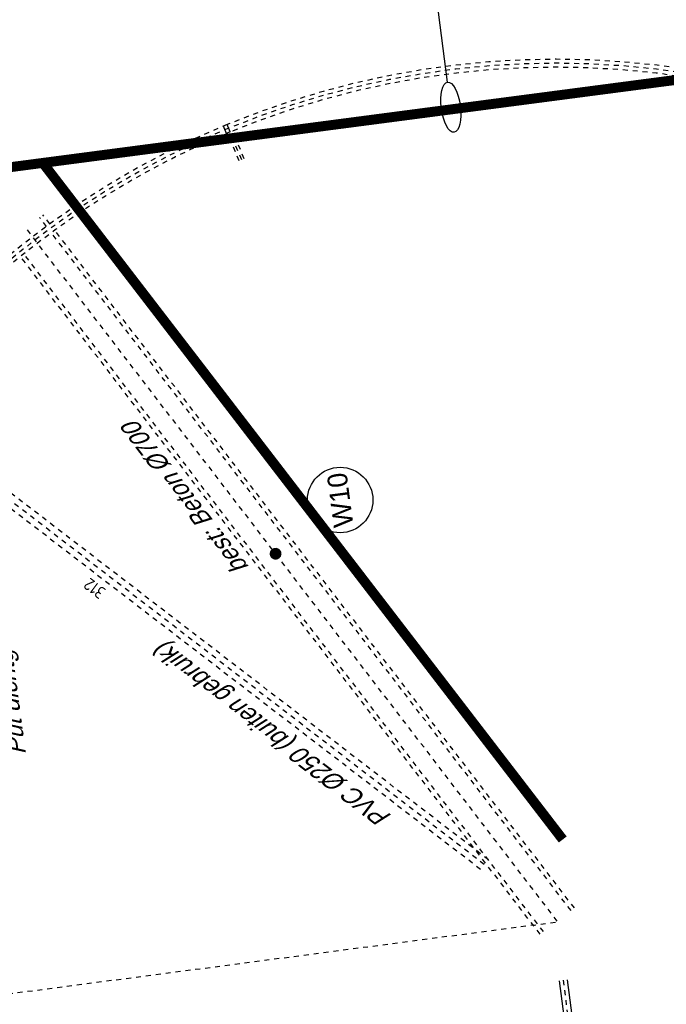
# Model space of a CAD drawing. Header units: metres. Extents: x 118052 to 118564, y 454784 to 455719.
# Tile 149 of 160: x 118513 to 118526, y 455313 to 455333. Entities that reach past the tile are written whole.
import ezdxf
from ezdxf.enums import TextEntityAlignment as Align

# ---------------------------------------------------------------- set-up
doc = ezdxf.new("R2010")
doc.units = ezdxf.units.M
doc.header["$LTSCALE"] = 0.5
for name, pattern in [('DASHED', [19.05, 12.7, -6.35]), ('Tauw_HIDDEN2', [5.6, 4, -1.6]), ('Tauw_L_Center1', [13, 8, -1.67, 1.66, -1.67]), ('Tauw_L_Center2', [6.499, 4, -0.833, 0.833, -0.833]), ('Tauw_Stramien', [13, 8, -1.67, 1.66, -1.67])]:
    doc.linetypes.add(name, pattern=pattern)
for name, color, linetype in [('EL_N_A_EB00----REVISIE~-_-----', 1, 'Continuous'), ('GRAAFWERKZAAMHEDEN', 6, 'Continuous'), ('KABELLOOP', 6, 'Continuous'), ('Koningsstal VIEUWPORT', 254, 'Continuous'), ('ZU_B_-_AB00----ONDERDEEL__18_^200~-_-----', 1, 'Continuous'), ('ZU_B_-_AL999---LS_pvc250_zbr00__18_^200~-_-----', 1, 'Continuous'), ('ZU_B_-_AL999---LW_bet700-85_gw__18_^200~-_-----', 1, 'Continuous'), ('ZU_B_-_AL999---LW_bet700-85_gw__20_^200~M_-----', 1, 'Continuous'), ('ZU_B_-_EL999---LS_pvc250_sdr00~H_-----', 1, 'Tauw_L_Center2'), ('ZU_B_-_EL999---LS_pvc250_zbr00~H_-----', 1, 'Tauw_L_Center2'), ('ZU_B_-_EL999---LS_pvc250_zbr00~W_-----', 8, 'Tauw_HIDDEN2'), ('ZU_B_-_EL999---LW_bet700-85_gw~H_-----', 1, 'Tauw_L_Center1'), ('ZU_B_-_EL999---LW_bet700-85_gw~W_-----', 8, 'Tauw_HIDDEN2'), ('ZU_B_-_EL999---LW_pvc110_vbr11~W_-----', 15, 'Tauw_HIDDEN2'), ('ZU_B_-_EL999---LW_pvc160_vbr11~H_-----', 1, 'Tauw_L_Center2'), ('ZU_B_-_EL999---LW_pvc160_vbr11~W_-----', 8, 'Tauw_HIDDEN2'), ('ZU_B_-_ML999---LW_bet700-85_gw__20_^200~M_-----', 1, 'Continuous'), ('ZU_N_-_EL999---LSSpvc160_vgr11~H_-----', 2, 'Tauw_L_Center2'), ('ZU_N_-_EL999---LSSpvc160_vgr11~W_-----', 8, 'Continuous'), ('ZU_N_N_MVRHX---ALG_Stramien~-_008--', 8, 'Tauw_Stramien')]:
    doc.layers.add(name, color=color, linetype=linetype)
doc.styles.add('TAUW-ISOCP', font='tcb_isocp.shx')
doc.styles.add('tcb_isocp', font='tcb_isocp.shx')
doc.styles.add('WB025', font='ISO.SHX', dxfattribs={"height": 2.5})

# ---------------------------------------------------------------- blocks, each defined once
blk = doc.blocks.new('A$C6DFC50BF')
at = {"layer": 'GRAAFWERKZAAMHEDEN'}
blk.add_line((115702, -75120), (117332, -75120), dxfattribs=at)
blk.add_ellipse((115192, -75120), major_axis=(510, 0), ratio=0.376946, dxfattribs=at)
at = {"layer": 'KABELLOOP', "linetype": 'DASHED', "const_width": 200}
for points in [[(128360, -91087), (128360, -89192), (115148, -89192), (115148, -55944)], [(115148, -66825), (100273, -75437)]]:
    blk.add_lwpolyline(points, dxfattribs=at)
blk = doc.blocks.new('Leidingen')
at = {"layer": 'ZU_B_-_EL999---LS_pvc250_zbr00~H_-----'}
blk.add_lwpolyline([(-162249.7, -13954.2), (-152183.4, -3885.9)], dxfattribs=at)
at = {"layer": 'ZU_B_-_EL999---LS_pvc250_zbr00~W_-----'}
for points in [[(-162338.6, -13866.3), (-152271.8, -3797.6)], [(-162166.9, -14048.1), (-152095, -3974.3)]]:
    blk.add_lwpolyline(points, dxfattribs=at)
at = {"layer": 'ZU_B_-_EL999---LW_bet700-85_gw~H_-----'}
blk.add_lwpolyline([(-163572.4, -15263), (-148338.1, -6465.6)], dxfattribs=at)
at = {"layer": 'ZU_B_-_EL999---LW_bet700-85_gw~W_-----'}
for points in [[(-163789.9, -14886.3), (-148892.5, -6283.4)], [(-163747.4, -14959.9), (-148848.3, -6356.1)], [(-148359.7, -6882.2), (-148163.1, -6768.7)], [(-148318.8, -6956.8), (-148120.6, -6842.3)], [(-163397.3, -15566.1), (-148498.3, -6962.2)], [(-163354.8, -15639.7), (-148457.4, -7036.8)]]:
    blk.add_lwpolyline(points, dxfattribs=at)
at = {"layer": 'ZU_B_-_EL999---LW_pvc110_vbr11~W_-----'}
for points in [[(-147556.2, -10901.7), (-146969, -10744.3)], [(-147542, -10954.9), (-146954.7, -10797.5)], [(-147527.7, -11008), (-146940.5, -10850.6)]]:
    blk.add_lwpolyline(points, dxfattribs=at)
at = {"layer": 'ZU_B_-_EL999---LW_pvc160_vbr11~H_-----'}
blk.add_lwpolyline([(-173601.5, -29254.8, 0.1436279), (-164439.4, -32470.3, 0.1583844), (-154141.9, -29709.5, 0.1583845), (-147433.9, -21423.3, 0.1583844), (-146877.5, -10776.7, 0.0933316), (-149643.3, -5022.7), (-143169.1, 1452.7, 0.1989124), (-143145.1, 1510.7), (-143145.2, 2108.2)], format="xyb", dxfattribs=at)
at = {"layer": 'ZU_B_-_EL999---LW_pvc160_vbr11~W_-----', "linetype": 'Continuous'}
for p, q in [((-146975.5, -10720.2), (-146820.9, -10678.7)), ((-146954.7, -10797.5), (-146800.2, -10756))]:
    blk.add_line(p, q, dxfattribs=at)
at = {"layer": 'ZU_B_-_EL999---LW_pvc160_vbr11~W_-----'}
for points in [[(-173648.2, -29319.8, 0.1436279), (-164443.5, -32550.2, 0.1583844), (-154098.4, -29776.6, 0.1583845), (-147359.2, -21451.9, 0.1583844), (-146800.2, -10756, 0.0923313), (-149538.2, -5030.7), (-143112.6, 1396.1, 0.1989124), (-143065.1, 1510.7), (-143065.2, 2108.2)], [(-173554.9, -29189.8, 0.1436279), (-164435.2, -32390.4, 0.1583844), (-154185.5, -29642.4, 0.1583845), (-147508.6, -21394.6, 0.1583844), (-146954.7, -10797.5, 0.0943408), (-149748.6, -5014.8), (-143225.7, 1509.3, 0.1989124), (-143225.1, 1510.7), (-143225.2, 2108.2)]]:
    blk.add_lwpolyline(points, format="xyb", dxfattribs=at)
at = {"layer": 'ZU_B_-_ML999---LW_bet700-85_gw__20_^200~M_-----', "flags": 128}
blk.add_lwpolyline([(-155497.7, -10600.1, 0, 0, 0), (-155561.9, -10498.7, 0, 91.8, 0), (-155557, -10506.4, 91.8, 169.7, 0), (-155543.1, -10528.4, 169.7, 221.7, 0), (-155522.3, -10561.3, 221.7, 240, 0), (-155497.7, -10600.1, 240, 221.7, 0), (-155473.2, -10638.9, 221.7, 169.7, 0), (-155452.4, -10671.8, 169.7, 91.8, 0), (-155438.5, -10693.8, 91.8, 0, 0), (-155433.6, -10701.5, 0, 0, 0), (-155497.7, -10600.1, 0, 0, 0), (-154945.4, -11473.4, 0, 0, 0)], format="xyseb", dxfattribs=at)
at = {"layer": 'ZU_B_-_ML999---LW_bet700-85_gw__20_^200~M_-----'}
blk.add_circle((-154593.2, -12030.2), 658.8, dxfattribs=at)
at = {"layer": 'ZU_N_-_EL999---LSSpvc160_vgr11~H_-----'}
blk.add_lwpolyline([(-164770.3, -15224.8), (-180150.7, -15225.8, -0.1989124)], format="xyb", dxfattribs=at)
at = {"layer": 'ZU_N_-_EL999---LSSpvc160_vgr11~W_-----'}
for points in [[(-164770.3, -15304.8), (-190698.6, -15306.4, -0.1989124), (-191151.2, -15119), (-194202.9, -12067.7, -0.1985063), (-194390.4, -11616.1), (-194398.4, -6706.5)], [(-164770.3, -15144.8), (-190698.6, -15146.4, -0.1989124), (-191038.1, -15005.9), (-194089.8, -11954.5, -0.1985063), (-194230.4, -11615.9), (-194238.4, -6706.4)]]:
    blk.add_lwpolyline(points, format="xyb", dxfattribs=at)
at = {"layer": 'ZU_N_N_MVRHX---ALG_Stramien~-_008--'}
blk.add_line((-163594.5, -15224.7), (-163594.5, 4715), dxfattribs=at)
at = {"layer": 'EL_N_A_EB00----REVISIE~-_-----'}
blk.add_blockref('A$C6DFC50BF', (-262229.9, 59850.1), dxfattribs=at)
at = {"layer": 'ZU_B_-_AB00----ONDERDEEL__18_^200~-_-----', "style": 'TAUW-ISOCP', "oblique": 20.00024}
blk.add_text('Put dichtgestort', height=360, dxfattribs=at).set_placement((-155504.1, -5090.5), align=Align.RIGHT)
at = {"layer": 'ZU_B_-_AL999---LS_pvc250_zbr00__18_^200~-_-----', "style": 'TAUW-ISOCP', "oblique": 20.00024}
blk.add_text('PVC %%129250 (buiten gebruik)', height=360, rotation=45.00544, dxfattribs=at).set_placement((-161035.7, -12248.8))
at = {"layer": 'ZU_B_-_AL999---LW_bet700-85_gw__18_^200~-_-----', "style": 'tcb_isocp', "oblique": 20.00024}
blk.add_text('best: Beton %%129700', height=360, rotation=30.00544, dxfattribs=at).set_placement((-155695.4, -10043.3))
at = {"layer": 'ZU_B_-_AL999---LW_bet700-85_gw__20_^200~M_-----', "style": 'tcb_isocp'}
blk.add_text('W10', height=400, dxfattribs=at).set_placement((-154593.2, -12030.2), align=Align.MIDDLE)
at = {"layer": 'ZU_B_-_EL999---LS_pvc250_sdr00~H_-----', "style": 'WB025'}
blk.add_text('312', height=250, rotation=46.06331, dxfattribs=at).set_placement((-155773.4, -7133.2))

msp = doc.modelspace()

# ---------------------------------------------------------------- block references
at = {"layer": 'Koningsstal VIEUWPORT', "color": 6, "xscale": 0.0009975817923, "yscale": 0.0009975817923, "zscale": 0.0009975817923, "rotation": 97.46987594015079}
msp.add_blockref('Leidingen', (118487.852, 455474.689), dxfattribs=at)

doc.saveas('drawing.dxf')
